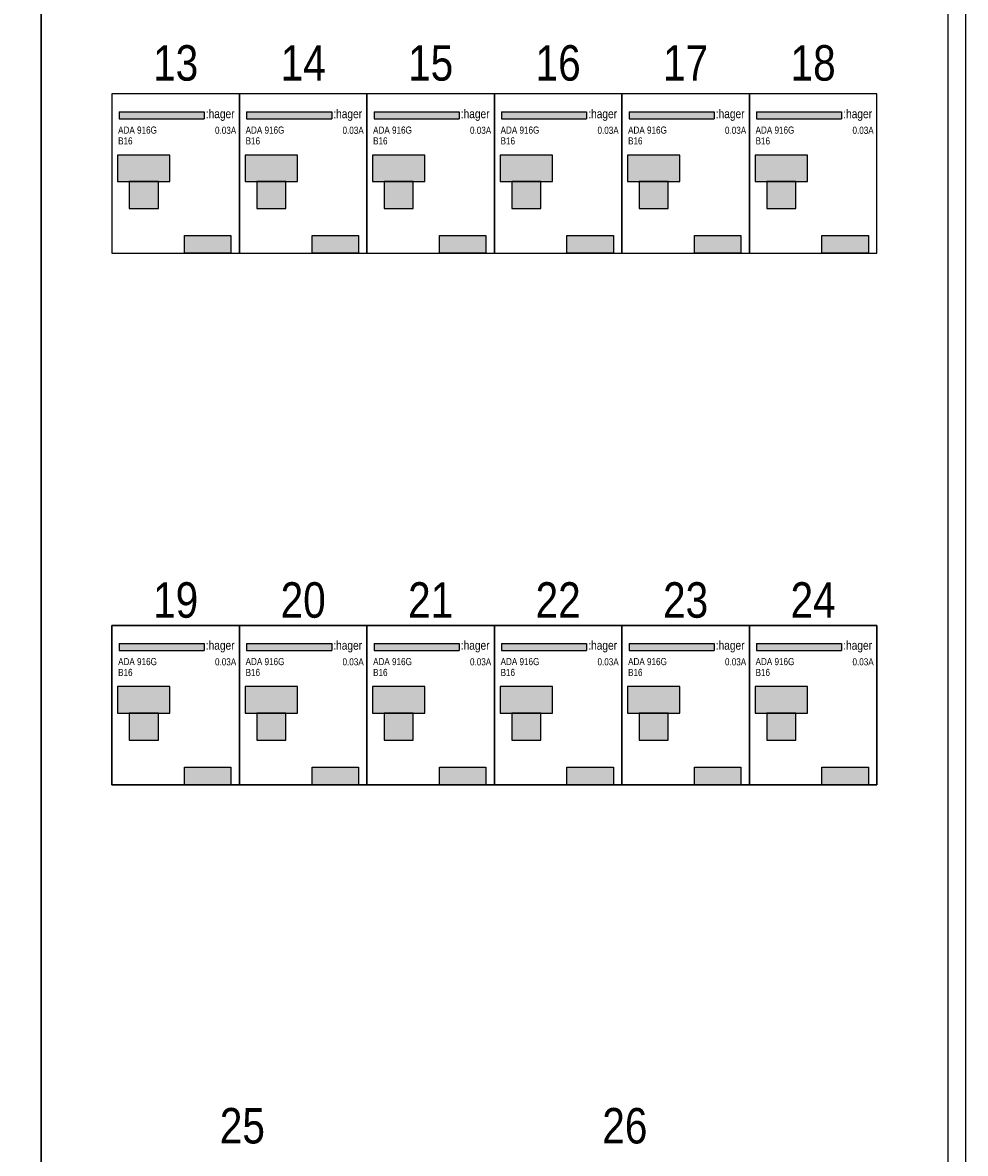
# Model space of a CAD drawing. Header units: millimetres. Extents: x -42616 to 81349, y -22301 to 100610.
# Tile 8 of 22: x -13289 to -10626, y 18067 to 21258. Entities that reach past the tile are written whole.
import ezdxf
from ezdxf.enums import TextEntityAlignment as Align

# ---------------------------------------------------------------- set-up
doc = ezdxf.new("R2010")
doc.units = ezdxf.units.MM
doc.header["$LTSCALE"] = 100
doc.layers.add('EL$6----', color=7, linetype='Continuous')
doc.styles.add('Arial', font='ARIALN.TTF')

# ---------------------------------------------------------------- blocks, each defined once
blk = doc.blocks.new('*U124')
blk.add_hatch(color=256).paths.add_polyline_path([(260.5, -50.9), (20.4, -50.9), (20.4, -70.9), (260.5, -70.9)], flags=17)
for color, points in [(160, [(20.4, -50.9), (20.4, -70.9), (260.5, -70.9), (260.5, -50.9)]), (8, [(16.1, -247.8), (163.9, -247.8), (163.9, -172.7), (16.1, -172.7)]), (8, [(48.9, -323.6), (131.1, -323.6), (131.1, -247.8), (48.9, -247.8)])]:
    blk.add_hatch(color=color).paths.add_polyline_path(points)
h = blk.add_hatch(color=160)
h.dxf.hatch_style = 1
h.paths.add_polyline_path([(336, -450), (336, -400), (205, -400), (205, -450)])
at = {"color": 0}
for p, q in [((20.4, -50.9), (260.5, -50.9)), ((20.4, -50.9), (20.4, -70.9)), ((260.5, -50.9), (260.5, -70.9)), ((20.4, -70.9), (260.5, -70.9))]:
    blk.add_line(p, q, dxfattribs=at)
blk.add_lwpolyline([(0, 0), (0, -450), (360, -450), (360, 0), (0, 0)], dxfattribs=at)
for points in [[(16.1, -247.8), (163.9, -247.8), (163.9, -172.7), (16.1, -172.7)], [(48.9, -323.6), (131.1, -323.6), (131.1, -247.8), (48.9, -247.8)], [(48.9, -323.6), (131.1, -323.6), (131.1, -247.8), (48.9, -247.8)]]:
    blk.add_lwpolyline(points, close=True, dxfattribs=at)
at = {"flags": 128}
blk.add_lwpolyline([(205, -450), (205, -400), (336, -400), (336, -450)], close=True, dxfattribs=at)
at = {"color": 160, "style": 'Arial'}
blk.add_text(':hager', height=25, dxfattribs=at).set_placement((265.1, -68.7))
at = {"style": 'Arial'}
for tag, p in [('TYPE', (17.5, -112.2)), ('VERMOGEN', (17.5, -142.7))]:
    blk.add_attdef(tag, p, '', height=20, dxfattribs=at)
blk.add_attdef('UITSCHAKELWAARDE', text='', height=20, dxfattribs=at).set_placement((351, -112.8), align=Align.RIGHT)

msp = doc.modelspace()

# ---------------------------------------------------------------- linework, layer by layer
at = {"layer": 'EL$6----'}
for points in [[(-15846.4, 23897.7), (-10626.4, 23897.7), (-10626.4, 14599), (-15846.4, 14599)], [(-15796.4, 21581.9), (-13236.4, 21581.9), (-13236.4, 15581.9), (-15796.4, 15581.9)], [(-13236.4, 21581.9), (-10676.4, 21581.9), (-10676.4, 15581.9), (-13236.4, 15581.9)]]:
    msp.add_lwpolyline(points, close=True, dxfattribs=at)
at = {"layer": 'EL$6----', "ltscale": 0.2}
for points in [[(-10876.4, 21056.9), (-13036.4, 21056.9), (-13036.4, 20606.9), (-10876.4, 20606.9)], [(-10876.4, 19106.9), (-13036.4, 19106.9), (-13036.4, 19556.9), (-10876.4, 19556.9)]]:
    msp.add_lwpolyline(points, close=True, dxfattribs=at)

# ---------------------------------------------------------------- block references
at = {"layer": 'EL$6----'}
for p in [(-13036.4, 21056.9), (-12676.4, 21056.9), (-12316.4, 21056.9), (-11956.4, 21056.9), (-11596.4, 21056.9), (-11236.4, 21056.9), (-13036.4, 19556.9), (-12676.4, 19556.9), (-12316.4, 19556.9), (-11956.4, 19556.9), (-11596.4, 19556.9), (-11236.4, 19556.9)]:
    msp.add_blockref('*U124', p, dxfattribs=at).add_auto_attribs({'TYPE': 'ADA 916G', 'VERMOGEN': 'B16', 'UITSCHAKELWAARDE': '0.03A'})

# ---------------------------------------------------------------- texts
at = {"layer": 'EL$6----', "style": 'Arial'}
for s, p in [('13', (-12856.4, 21144.2)), ('14', (-12496.4, 21144.2)), ('15', (-12136.4, 21144.2)), ('16', (-11776.4, 21144.2)), ('17', (-11416.4, 21144.2)), ('18', (-11056.4, 21144.2)), ('19', (-12856.4, 19628.6)), ('20', (-12496.4, 19628.6)), ('21', (-12136.4, 19628.6)), ('22', (-11776.4, 19628.6)), ('23', (-11416.4, 19628.6)), ('24', (-11056.4, 19628.6)), ('25', (-12668.1, 18144.9)), ('26', (-11588.1, 18144.9))]:
    msp.add_text(s, height=100, dxfattribs=at).set_placement(p, align=Align.MIDDLE_CENTER)

doc.saveas('drawing.dxf')
